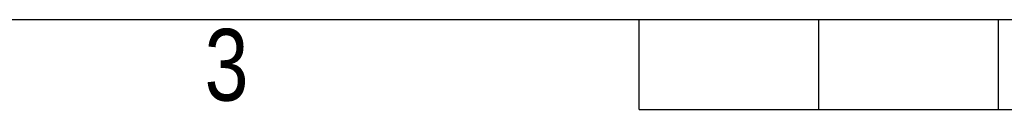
# Model space of a CAD drawing. Header units: millimetres. Extents: x 0 to 420, y 0 to 297.
# Tile 2 of 30: x 123 to 179, y 0 to 5. Entities that reach past the tile are written whole.
import ezdxf

# ---------------------------------------------------------------- set-up
doc = ezdxf.new("R2010")
doc.units = ezdxf.units.MM
doc.layers.add('CARTIGLIO', color=140, linetype='Continuous')
doc.styles.add('SLDTEXTSTYLE2', font='TXT', dxfattribs={"width": 0.821468})

msp = doc.modelspace()

# ---------------------------------------------------------------- linework, layer by layer
at = {"layer": 'CARTIGLIO', "linetype": 'Continuous'}
for p, q in [((5.1801, 5.171), (414.8274, 5.171)), ((158.2616, -0.0032), (158.2616, 5.171)), ((168.61, -0.0032), (168.61, 5.171)), ((178.9585, -0.0032), (178.9585, 5.171)), ((158.2616, -0.0032), (261.7459, -0.0032))]:
    msp.add_line(p, q, dxfattribs=at)

# ---------------------------------------------------------------- texts
at = {"layer": 'CARTIGLIO', "insert": (134.4919, 4.6371), "char_height": 4.1394, "attachment_point": 2, "style": 'SLDTEXTSTYLE2'}
msp.add_mtext('3', dxfattribs=at)

doc.saveas('drawing.dxf')
